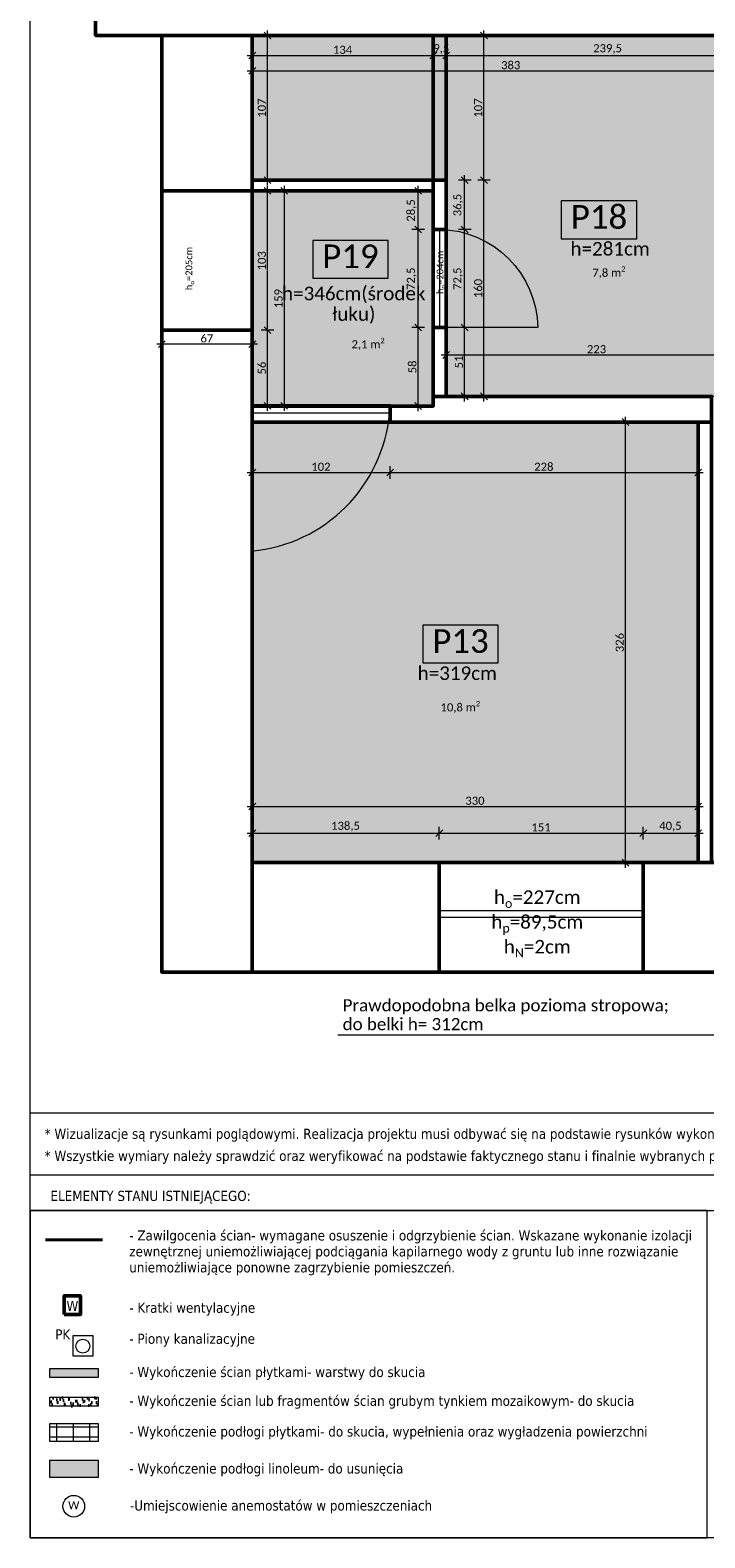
# Model space of a CAD drawing. Extents: x 70 to 2900, y 70 to 4130.
# Tile 1 of 7: x 70 to 1069, y 70 to 2301. Entities that reach past the tile are written whole.
import ezdxf
from ezdxf.xclip import XClip

# ---------------------------------------------------------------- set-up
doc = ezdxf.new("R2010")
doc.units = 0
doc.header["$MEASUREMENT"] = 0
doc.header["$XCLIPFRAME"] = 0
for name, color, linetype, lineweight in [('299-A Wymiary Opisy_Nr_pióra__41', 7, 'Continuous', 13), ('299-A Wymiary Opisy_Nr_pióra__65', 7, 'Continuous', 5), ('810-G Ogólne_Nr_pióra__1', 7, 'Continuous', 50), ('810-G Ogólne_Nr_pióra__21', 7, 'Continuous', 13), ('810-G Ogólne_Nr_pióra__22', 7, 'Continuous', 18), ('810-G Ogólne_Nr_pióra__41', 7, 'Continuous', 13), ('810-G Ogólne_Nr_pióra__5', 7, 'Continuous', 15), ('830-G Teksty Etykiety_Nr_pióra__41', 7, 'Continuous', 13), ('arkusz_Nr_pióra__5', 7, 'Continuous', 15), ('OW_tabela_stałe_Nr_pióra__41', 7, 'Continuous', 13), ('OW_tabela_stałe_Nr_pióra__5', 255, 'Continuous', 0), ('tekst_Nr_pióra__5', 7, 'Continuous', 15)]:
    doc.layers.add(name, color=color, linetype=linetype, lineweight=lineweight)
for name, color, linetype, lineweight, true_color in [('810-G Ogólne_Nr_pióra__45', 7, 'Continuous', 40, 0x54be0e), ('810-G Ogólne_Nr_pióra__64', 7, 'Continuous', 5, 0x9f9f9f), ('810-G Ogólne_Nr_pióra__85', 7, 'Continuous', 40, 0xe1b45e), ('tekst_Nr_pióra__62', 7, 'Continuous', 9, 0xfb4620)]:
    doc.layers.add(name, color=color, linetype=linetype, lineweight=lineweight, true_color=true_color)
doc.layers.add('820-G Rysunki Obrazki', color=7, linetype='Continuous')
doc.styles.add('GENERATED_STYLE_1', font='calibril.ttf')
doc.styles.add('GENERATED_STYLE_2', font='tahoma.ttf')
doc.linetypes.add('Fala', pattern='A,0,[1,WSPL_R1_inwentaryzacja_stan istniejÄ…cy1.Shx,S=0.447972,R=0,X=0,Y=0],-56.444445,0', length=56.444445)

# ---------------------------------------------------------------- blocks, each defined once
blk = doc.blocks.new('Rysunek_2_2', base_point=(338.9, 2461.1))
at = {"layer": '810-G Ogólne_Nr_pióra__85', "linetype": 'Continuous', "lineweight": 0, "ltscale": 0.1, "true_color": 0x382d17}
for points in [[(398.9, 2293.1), (398.9, 2079.1), (685.9, 2079.1), (685.9, 1759.1), (1131.9, 1759.1), (1131.9, 1795.1), (1164.9, 1795.1), (1164.9, 2079.1), (1164.9, 2250.1), (1115.9, 2250.1), (1115.9, 2293.1)], [(398.9, 2063.1), (398.9, 1745.1), (666.9, 1745.1), (666.9, 2063.1)], [(1058.9, 1721.1), (398.9, 1721.1), (398.9, 1069.1), (1058.9, 1069.1)]]:
    blk.add_hatch(color=29, dxfattribs=at).paths.add_polyline_path(points)
at = {"layer": '299-A Wymiary Opisy_Nr_pióra__65', "color": 7, "linetype": 'Continuous', "lineweight": 5, "ltscale": 0.1}
for p, q in [((426.5, 2288.1), (416.5, 2298.1)), ((421.5, 2293.1), (421.5, 2300.6)), ((746.9, 2288.1), (736.9, 2298.1)), ((741.9, 2293.1), (741.9, 2300.6)), ((430.8, 2293.1), (412.1, 2293.1)), ((421.5, 2079.1), (421.5, 2293.1)), ((751.3, 2293.1), (732.6, 2293.1)), ((741.9, 2079.1), (741.9, 2293.1)), ((391.4, 2263.4), (398.9, 2263.4)), ((403.9, 2268.4), (393.9, 2258.4)), ((398.9, 2254), (398.9, 2272.8)), ((398.9, 2263.4), (666.9, 2263.4)), ((671.9, 2268.4), (661.9, 2258.4)), ((666.9, 2254), (666.9, 2272.8)), ((666.9, 2263.4), (685.9, 2263.4)), ((678.4, 2263.4), (685.9, 2263.4)), ((680.9, 2258.4), (690.9, 2268.4)), ((690.9, 2268.4), (680.9, 2258.4)), ((685.9, 2254), (685.9, 2272.8)), ((685.9, 2254), (685.9, 2272.8)), ((685.9, 2263.4), (693.4, 2263.4)), ((685.9, 2263.4), (1164.9, 2263.4)), ((391.4, 2240.6), (398.9, 2240.6)), ((403.9, 2245.6), (393.9, 2235.6)), ((398.9, 2231.2), (398.9, 2250)), ((398.9, 2240.6), (1164.9, 2240.6)), ((430.8, 2079.1), (412.1, 2079.1)), ((416.5, 2084.1), (426.5, 2074.1)), ((421.5, 2071.6), (421.5, 2079.1)), ((722.7, 2079.1), (704, 2079.1)), ((718.3, 2074.1), (708.3, 2084.1)), ((713.3, 2079.1), (713.3, 2086.6)), ((713.3, 2006.1), (713.3, 2079.1)), ((751.3, 2079.1), (732.6, 2079.1)), ((736.9, 2084.1), (746.9, 2074.1)), ((741.9, 1759.1), (741.9, 2079.1)), ((430.8, 2063.1), (412.1, 2063.1)), ((426.5, 2058.1), (416.5, 2068.1)), ((421.5, 2063.1), (421.5, 2070.6)), ((421.5, 1857.1), (421.5, 2063.1)), ((436.8, 2063.1), (455.6, 2063.1)), ((451.2, 2058.1), (441.2, 2068.1)), ((446.2, 2070.6), (446.2, 2063.1)), ((446.2, 2063.1), (446.2, 1745.1)), ((653.8, 2063.1), (635, 2063.1)), ((649.4, 2058.1), (639.4, 2068.1)), ((644.4, 2063.1), (644.4, 2070.6)), ((644.4, 2006.1), (644.4, 2063.1)), ((639.4, 2011.1), (649.4, 2001.1)), ((708.3, 2011.1), (718.3, 2001.1)), ((653.8, 2006.1), (635, 2006.1)), ((644.4, 1861.1), (644.4, 2006.1)), ((722.7, 2006.1), (704, 2006.1)), ((713.3, 1861.1), (713.3, 2006.1)), ((430.8, 1857.1), (412.1, 1857.1)), ((416.5, 1862.1), (426.5, 1852.1)), ((421.5, 1745.1), (421.5, 1857.1)), ((653.8, 1861.1), (635, 1861.1)), ((639.4, 1866.1), (649.4, 1856.1)), ((644.4, 1744.8), (644.4, 1861.1)), ((722.7, 1861.1), (704, 1861.1)), ((708.3, 1866.1), (718.3, 1856.1)), ((713.3, 1759.1), (713.3, 1861.1)), ((264.9, 1836.4), (257.4, 1836.4)), ((269.9, 1841.4), (259.9, 1831.4)), ((264.9, 1845.7), (264.9, 1827)), ((398.9, 1836.4), (264.9, 1836.4)), ((393.9, 1831.4), (403.9, 1841.4)), ((398.9, 1845.7), (398.9, 1827)), ((406.4, 1836.4), (398.9, 1836.4)), ((685.9, 1810.9), (685.9, 1829.6)), ((678.4, 1820.3), (685.9, 1820.3)), ((690.9, 1825.3), (680.9, 1815.3)), ((685.9, 1820.3), (1131.9, 1820.3)), ((708.3, 1764.1), (718.3, 1754.1)), ((736.9, 1764.1), (746.9, 1754.1)), ((430.8, 1745.1), (412.1, 1745.1)), ((416.5, 1750.1), (426.5, 1740.1)), ((421.5, 1737.6), (421.5, 1745.1)), ((436.8, 1745.1), (455.6, 1745.1)), ((441.2, 1750.1), (451.2, 1740.1)), ((446.2, 1745.1), (446.2, 1737.6)), ((653.8, 1744.8), (635, 1744.8)), ((639.4, 1749.8), (649.4, 1739.8)), ((644.4, 1737.3), (644.4, 1744.8)), ((722.7, 1759.1), (704, 1759.1)), ((713.3, 1751.6), (713.3, 1759.1)), ((751.3, 1759.1), (732.6, 1759.1)), ((741.9, 1751.6), (741.9, 1759.1)), ((960.8, 1721.1), (942, 1721.1)), ((956.4, 1716.1), (946.4, 1726.1)), ((951.4, 1721.1), (951.4, 1728.6)), ((951.4, 1069.1), (951.4, 1721.1)), ((403.9, 1651.4), (393.9, 1641.4)), ((398.9, 1637.1), (398.9, 1655.8)), ((607.9, 1651.4), (597.9, 1641.4)), ((602.9, 1637.1), (602.9, 1655.8)), ((1053.9, 1641.4), (1063.9, 1651.4)), ((1058.9, 1637.1), (1058.9, 1655.8)), ((391.4, 1646.4), (398.9, 1646.4)), ((398.9, 1646.4), (602.9, 1646.4)), ((602.9, 1646.4), (1058.9, 1646.4)), ((1058.9, 1646.4), (1066.4, 1646.4)), ((398.9, 1142.8), (398.9, 1161.6)), ((1058.9, 1142.8), (1058.9, 1161.6)), ((391.4, 1152.2), (398.9, 1152.2)), ((403.9, 1157.2), (393.9, 1147.2)), ((398.9, 1152.2), (1058.9, 1152.2)), ((1053.9, 1147.2), (1063.9, 1157.2)), ((1058.9, 1152.2), (1066.4, 1152.2)), ((403.9, 1117.9), (393.9, 1107.9)), ((398.9, 1103.5), (398.9, 1122.3)), ((680.8, 1117.9), (670.8, 1107.9)), ((675.8, 1103.5), (675.8, 1122.3)), ((982.8, 1117.9), (972.8, 1107.9)), ((977.8, 1103.5), (977.8, 1122.3)), ((1053.9, 1107.9), (1063.9, 1117.9)), ((1058.9, 1103.5), (1058.9, 1122.3)), ((391.4, 1112.9), (398.9, 1112.9)), ((398.9, 1112.9), (675.8, 1112.9)), ((675.8, 1112.9), (977.8, 1112.9)), ((977.8, 1112.9), (1058.9, 1112.9)), ((1058.9, 1112.9), (1066.4, 1112.9)), ((946.4, 1074.1), (956.4, 1064.1)), ((960.8, 1069.1), (942, 1069.1)), ((951.4, 1061.6), (951.4, 1069.1))]:
    blk.add_line(p, q, dxfattribs=at)
at = {"layer": '810-G Ogólne_Nr_pióra__1', "color": 7, "linetype": 'Continuous', "lineweight": 50, "ltscale": 0.1, "flags": 128}
for points in [[(166.9, 2451.1), (1316.9, 2451.1), (1316.9, 2293.1), (166.9, 2293.1)], [(398.9, 2063.1), (264.9, 2063.1), (264.9, 2293.1), (398.9, 2293.1)], [(685.9, 2079.1), (666.9, 2079.1), (666.9, 2293.1), (685.9, 2293.1)], [(666.9, 2063.1), (398.9, 2063.1), (398.9, 2079.1), (666.9, 2079.1)], [(666.9, 2079.1), (666.9, 2006.1), (685.9, 2006.1), (685.9, 2079.1)], [(398.9, 1857.1), (264.9, 1857.1), (264.9, 2063.1), (398.9, 2063.1)], [(666.9, 2006.1), (685.9, 2006.1), (685.9, 1861.1), (666.9, 1861.1)], [(398.9, 907.1), (264.9, 907.1), (264.9, 1857.1), (398.9, 1857.1)], [(685.9, 1861.1), (666.9, 1861.1), (666.9, 1759.1), (685.9, 1759.1)], [(398.9, 1721.1), (1078.9, 1721.1), (1078.9, 1759.1), (666.9, 1759.1), (666.9, 1744.8), (398.9, 1744.8)], [(398.9, 1745.1), (602.9, 1745.1), (602.9, 1721.1), (398.9, 1721.1)], [(1078.9, 1069.1), (1078.9, 1721.1), (1058.9, 1721.1), (1058.9, 1069.1)], [(2568.9, 1069.1), (2568.9, 907.1), (398.9, 907.1), (398.9, 1069.1)], [(977.8, 1069.1), (977.8, 907.1), (675.8, 907.1), (675.8, 1069.1)]]:
    blk.add_lwpolyline(points, close=True, dxfattribs=at)
at = {"layer": '810-G Ogólne_Nr_pióra__21', "color": 7, "linetype": 'Continuous', "lineweight": 13, "ltscale": 0.1, "flags": 128}
for points in [[(676.4, 1861.1), (676.4, 2006.1, -0.405382), (821.4, 1861.1)], [(602.1, 1734.2), (398.1, 1734.2), (398.1, 1530.2, 0.361962)]]:
    blk.add_lwpolyline(points, format="xyb", close=True, dxfattribs=at)
blk.add_lwpolyline([(977.8, 988.1), (675.8, 988.1), (675.8, 998.1), (977.8, 998.1)], close=True, dxfattribs=at)
at = {"layer": '810-G Ogólne_Nr_pióra__64', "color": 253, "linetype": 'Continuous', "lineweight": 5, "ltscale": 0.1, "true_color": 0x9f9f9f}
for p, q in [((398.9, 2079.1), (398.9, 2293.1)), ((398.9, 2293.1), (1115.9, 2293.1)), ((685.9, 2079.1), (398.9, 2079.1)), ((685.9, 1759.1), (685.9, 2079.1)), ((398.9, 2063.1), (398.9, 1745.1)), ((666.9, 2063.1), (398.9, 2063.1)), ((666.9, 1745.1), (666.9, 2063.1)), ((398.9, 1745.1), (666.9, 1745.1)), ((1131.9, 1759.1), (685.9, 1759.1)), ((398.9, 1721.1), (1058.9, 1721.1)), ((398.9, 1069.1), (398.9, 1721.1)), ((1058.9, 1721.1), (1058.9, 1069.1)), ((1058.9, 1069.1), (398.9, 1069.1))]:
    blk.add_line(p, q, dxfattribs=at)
at = {"layer": '830-G Teksty Etykiety_Nr_pióra__41', "color": 7, "linetype": 'Continuous', "lineweight": 13, "ltscale": 0.1}
for p, q in [((1025.2, 814), (525.5, 814)), ((1089.3, 814), (1025.2, 814))]:
    blk.add_line(p, q, dxfattribs=at)
at = {"layer": 'OW_tabela_stałe_Nr_pióra__41', "color": 7, "linetype": 'Continuous', "lineweight": 13, "ltscale": 0.1}
for p, q in [((968, 2048.3), (856.4, 2048.3)), ((856.4, 2048.3), (856.4, 1992.3)), ((968, 1992.3), (968, 2048.3)), ((600.1, 1989.9), (488.4, 1989.9)), ((488.4, 1989.9), (488.4, 1933.9)), ((600.1, 1933.9), (600.1, 1989.9)), ((856.4, 1992.3), (968, 1992.3)), ((488.4, 1933.9), (600.1, 1933.9)), ((763, 1420.6), (651.4, 1420.6)), ((651.4, 1420.6), (651.4, 1364.6)), ((763, 1364.6), (763, 1420.6)), ((651.4, 1364.6), (763, 1364.6))]:
    blk.add_line(p, q, dxfattribs=at)
at = {"layer": '299-A Wymiary Opisy_Nr_pióra__41', "color": 7, "linetype": 'Continuous', "lineweight": 13, "char_height": 12, "attachment_point": 7, "rotation": 90, "style": 'GENERATED_STYLE_1'}
for s, insert, width in [('\\A1;{\\pql;\\fCalibri Light|b0|i0|c238|p34;28,5}', (642, 2017.6), 33.92), ('\\A1;{\\pql;\\fCalibri Light|b0|i0|c238|p34;72,5}', (642, 1916.6), 33.92), ('\\A1;{\\pql;\\fCalibri Light|b0|i0|c238|p34;159}', (443.8, 1889.5), 29.184), ('\\A1;{\\pql;\\fCalibri Light|b0|i0|c238|p34;58}', (642, 1793.2), 19.456)]:
    blk.add_mtext(s, dxfattribs=dict(at, insert=insert, width=width))
at = {"layer": '299-A Wymiary Opisy_Nr_pióra__65', "color": 7, "linetype": 'Continuous', "lineweight": 5, "char_height": 12, "attachment_point": 7, "style": 'GENERATED_STYLE_1'}
for s, insert, width in [('\\A1;{\\pql;\\fCalibri Light|b0|i0|c238|p34;134}', (518.3, 2265.8), 29.184), ('\\A1;{\\pql;\\fCalibri Light|b0|i0|c238|p34;9,5}', (666.9, 2265.8), 24.192), ('\\A1;{\\pql;\\fCalibri Light|b0|i0|c238|p34;239,5}', (903.6, 2265.8), 43.648), ('\\A1;{\\pql;\\fCalibri Light|b0|i0|c238|p34;383}', (767.3, 2243), 29.184), ('\\A1;{\\pql;\\fCalibri Light|b0|i0|c238|p34;67}', (322.2, 1838.8), 19.456), ('\\A1;{\\pql;\\fCalibri Light|b0|i0|c238|p34;223}', (894.3, 1822.7), 29.184), ('\\A1;{\\pql;\\fCalibri Light|b0|i0|c238|p34;102}', (486.3, 1648.8), 29.184), ('\\A1;{\\pql;\\fCalibri Light|b0|i0|c238|p34;228}', (816.3, 1648.8), 29.184), ('\\A1;{\\pql;\\fCalibri Light|b0|i0|c238|p34;330}', (714.3, 1154.6), 29.184), ('\\A1;{\\pql;\\fCalibri Light|b0|i0|c238|p34;138,5}', (515.6, 1115.3), 43.648), ('\\A1;{\\pql;\\fCalibri Light|b0|i0|c238|p34;151}', (812.2, 1115.3), 29.184), ('\\A1;{\\pql;\\fCalibri Light|b0|i0|c238|p34;40,5}', (1001.4, 1115.3), 33.92)]:
    blk.add_mtext(s, dxfattribs=dict(at, insert=insert, width=width))
at = {"layer": '299-A Wymiary Opisy_Nr_pióra__65', "color": 7, "linetype": 'Continuous', "lineweight": 5, "char_height": 12, "attachment_point": 7, "rotation": 90, "style": 'GENERATED_STYLE_1'}
for s, insert, width in [('\\A1;{\\pql;\\fCalibri Light|b0|i0|c238|p34;107}', (419.1, 2171.5), 29.184), ('\\A1;{\\pql;\\fCalibri Light|b0|i0|c238|p34;107}', (739.5, 2171.5), 29.184), ('\\A1;{\\pql;\\fCalibri Light|b0|i0|c238|p34;36,5}', (710.9, 2025.6), 33.92), ('\\A1;{\\pql;\\fCalibri Light|b0|i0|c238|p34;103}', (419.1, 1945.5), 29.184), ('\\A1;{\\pql;\\fCalibri Light|b0|i0|c238|p34;72,5}', (710.9, 1916.6), 33.92), ('\\A1;{\\pql;\\fCalibri Light|b0|i0|c238|p34;160}', (739.5, 1904.5), 29.184), ('\\A1;{\\pql;\\fCalibri Light|b0|i0|c238|p34;56}', (419.1, 1791.4), 19.456), ('\\A1;{\\pql;\\fCalibri Light|b0|i0|c238|p34;51}', (710.9, 1800.4), 19.456), ('\\A1;{\\pql;\\fCalibri Light|b0|i0|c238|p34;326}', (949, 1380.5), 29.184)]:
    blk.add_mtext(s, dxfattribs=dict(at, insert=insert, width=width))
at = {"layer": '810-G Ogólne_Nr_pióra__41', "color": 7, "linetype": 'Continuous', "lineweight": 13, "char_height": 12, "attachment_point": 7, "style": 'GENERATED_STYLE_1'}
for s, insert in [('\\A1;{\\pql;\\fCalibri Light|b0|i0|c238|p34;7,8 m\\fCalibri Light|b0|i0|c238|p34;\\A1{\\H.66x;\\S2^  ;}}', (902.3, 1932.5)), ('\\A1;{\\pql;\\fCalibri Light|b0|i0|c238|p34;2,1 m\\fCalibri Light|b0|i0|c238|p34;\\A1{\\H.66x;\\S2^  ;}}', (545.8, 1826.6)), ('\\A1;{\\pql;\\fCalibri Light|b0|i0|c238|p34;10,8 m\\fCalibri Light|b0|i0|c238|p34;\\A1{\\H.66x;\\S2^  ;}}', (677.6, 1289.4))]:
    blk.add_mtext(s, dxfattribs=dict(at, insert=insert))
at = {"layer": '830-G Teksty Etykiety_Nr_pióra__41', "color": 7, "linetype": 'Continuous', "lineweight": 13, "insert": (532.7, 821), "char_height": 18, "attachment_point": 7, "line_spacing_factor": 0.929548, "style": 'GENERATED_STYLE_1'}
blk.add_mtext('\\A1;{\\pql;\\fCalibri Light|b0|i0|c238|p34;Prawdopodobna belka pozioma stropowa;\\P\\pql;\\fCalibri Light|b0|i0|c238|p34;do belki h= 312cm}', dxfattribs=at)
at = {"layer": 'OW_tabela_stałe_Nr_pióra__41', "color": 7, "linetype": 'Continuous', "lineweight": 13, "attachment_point": 2, "style": 'GENERATED_STYLE_1'}
for s, insert, char_height in [('\\A1;{\\pqc;\\fCalibri Light|b0|i0|c238|p34;P1\\fCalibri Light|b0|i0|c238|p34;8}', (912.2, 2042.1), 35), ('\\A1;{\\pqc;\\fCalibri Light|b0|i0|c238|p34;h=\\fCalibri Light|b0|i0|c238|p34;281\\fCalibri Light|b0|i0|c238|p34;cm}', (928.7, 1987.5), 20), ('\\A1;{\\pqc;\\fCalibri Light|b0|i0|c238|p34;P1\\fCalibri Light|b0|i0|c238|p34;9}', (544.2, 1983.8), 35), ('\\A1;{\\pqc;\\fCalibri Light|b0|i0|c238|p34;P1\\fCalibri Light|b0|i0|c238|p34;3}', (707.2, 1414.5), 35), ('\\A1;{\\pqc;\\fCalibri Light|b0|i0|c238|p34;h=\\fCalibri Light|b0|i0|c238|p34;319cm}', (702.4, 1359.4), 20)]:
    blk.add_mtext(s, dxfattribs=dict(at, insert=insert, char_height=char_height))
at = {"layer": 'OW_tabela_stałe_Nr_pióra__41', "color": 7, "linetype": 'Continuous', "lineweight": 13, "char_height": 10, "attachment_point": 2, "rotation": 90, "style": 'GENERATED_STYLE_1'}
for s, insert in [('\\A1;{\\pqc;\\fCalibri Light|b0|i0|c238|p34;h\\fCalibri Light|b0|i0|c238|p34;\\A1{\\H.66x;\\S ^ o;}\\fCalibri Light|b0|i0|c238|p34;=20\\fCalibri Light|b0|i0|c238|p34;5\\fCalibri Light|b0|i0|c238|p34;cm}', (297.1, 1948.2)), ('\\A1;{\\pqc;\\fCalibri Light|b0|i0|c238|p34;h\\fCalibri Light|b0|i0|c238|p34;\\A1{\\H.66x;\\S ^ o;}\\fCalibri Light|b0|i0|c238|p34;=20\\fCalibri Light|b0|i0|c238|p34;4\\fCalibri Light|b0|i0|c238|p34;cm}', (668.9, 1942.5))]:
    blk.add_mtext(s, dxfattribs=dict(at, insert=insert))
at = {"layer": 'OW_tabela_stałe_Nr_pióra__41', "color": 7, "linetype": 'Continuous', "lineweight": 13, "insert": (549.1, 1921.3), "char_height": 20, "width": 175.308, "attachment_point": 2, "line_spacing_factor": 0.91352, "style": 'GENERATED_STYLE_1'}
blk.add_mtext('\\A1;{\\pqc;\\fCalibri Light|b0|i0|c238|p34;h=346cm\\fCalibri Light|b0|i0|c238|p34;(środek łuku)}', dxfattribs=at)
at = {"layer": 'OW_tabela_stałe_Nr_pióra__41', "color": 7, "linetype": 'Continuous', "lineweight": 13, "insert": (820.8, 1033.9), "char_height": 20, "attachment_point": 2, "line_spacing_factor": 0.924873, "style": 'GENERATED_STYLE_1'}
blk.add_mtext('\\A1;{\\pqc;\\fCalibri Light|b0|i0|c238|p34;h\\fCalibri Light|b0|i0|c238|p34;\\A1{\\H.66x;\\S ^ o;}\\fCalibri Light|b0|i0|c238|p34;=\\fCalibri Light|b0|i0|c238|p34;227\\fCalibri Light|b0|i0|c238|p34;cm\\P\\pqc;\\fCalibri Light|b0|i0|c238|p34;h\\fCalibri Light|b0|i0|c238|p34;\\A1{\\H.66x;\\S ^ p;}\\fCalibri Light|b0|i0|c238|p34;=\\fCalibri Light|b0|i0|c238|p34;89,5\\fCalibri Light|b0|i0|c238|p34;cm\\P\\pqc;\\fCalibri Light|b0|i0|c238|p34;h\\fCalibri Light|b0|i0|c238|p34;\\A1{\\H.66x;\\S ^ N;}\\fCalibri Light|b0|i0|c238|p34;=\\fCalibri Light|b0|i0|c238|p34;2\\fCalibri Light|b0|i0|c238|p34;cm}', dxfattribs=at)

msp = doc.modelspace()

# ---------------------------------------------------------------- hatches: boundary and pattern name
at = {"layer": '810-G Ogólne_Nr_pióra__64', "linetype": 'Continuous', "lineweight": 5, "ltscale": 0.1, "true_color": 0x4a4a4a}
h = msp.add_hatch(dxfattribs=at)
h.set_pattern_fill('Siatka_15x15_kopia', color=251, style=0, pattern_type=2)
h.set_pattern_definition([(0, (109.485, 219.231), (0, 15), []), (90, (109.485, 219.231), (-24.455, 0), [])])
h.paths.add_polyline_path([(99.1, 239.3), (170.9, 239.3), (170.9, 212.4), (99.1, 212.4)])
at = {"layer": '810-G Ogólne_Nr_pióra__85', "linetype": 'Continuous', "lineweight": 40, "ltscale": 0.1, "true_color": 0xd6af3a}
msp.add_hatch(color=43, dxfattribs=at).paths.add_polyline_path([(99.1, 320.7), (170.9, 320.7), (170.9, 307.5), (99.1, 307.5)])
h = msp.add_hatch(dxfattribs=at)
h.set_pattern_fill('Piasek', color=43, style=0, pattern_type=2)
h.set_pattern_definition([(45, (0, 20), (-6.36396, 6.36396), [0, -6, 0, -9]), (110, (20, 20), (8.45723, 3.07818), [0, -4.4, 0, -7.6])])
h.paths.add_polyline_path([(99.1, 278.3), (170.9, 278.3), (170.9, 265), (99.1, 265)])
at = {"layer": '810-G Ogólne_Nr_pióra__85', "linetype": 'Continuous', "lineweight": 0, "ltscale": 0.1, "true_color": 0x352b0e}
msp.add_hatch(color=38, dxfattribs=at).paths.add_polyline_path([(99.1, 184.8), (170.9, 184.8), (170.9, 159.4), (99.1, 159.4)])

# ---------------------------------------------------------------- linework, layer by layer
at = {"layer": '810-G Ogólne_Nr_pióra__1', "color": 224, "linetype": 'Continuous', "lineweight": 50, "ltscale": 0.1, "true_color": 0xa4007b}
msp.add_lwpolyline([(120.4, 400.3), (120.4, 428.3), (144.4, 428.3), (144.4, 400.3)], close=True, dxfattribs=at)
at = {"layer": '810-G Ogólne_Nr_pióra__22', "color": 224, "linetype": 'Continuous', "lineweight": 18, "ltscale": 0.1}
for points in [[(99.1, 320.7), (170.9, 320.7), (170.9, 307.5), (99.1, 307.5)], [(99.1, 278.3), (170.9, 278.3), (170.9, 265), (99.1, 265)]]:
    msp.add_lwpolyline(points, close=True, dxfattribs=at)
at = {"layer": '810-G Ogólne_Nr_pióra__45', "color": 94, "linetype": 'Fala', "lineweight": 40, "ltscale": 0.1, "true_color": 0x00b000}
msp.add_line((92.6, 511), (176.9, 511), dxfattribs=at)
at = {"layer": '810-G Ogólne_Nr_pióra__5', "color": 7, "linetype": 'Continuous', "lineweight": 15, "ltscale": 0.1}
msp.add_lwpolyline([(133.3, 369.1), (133.3, 339.1), (163.3, 339.1), (163.3, 369.1)], close=True, dxfattribs=at)
msp.add_circle((148.1, 353.6), 10.3, dxfattribs=at)
at = {"layer": '810-G Ogólne_Nr_pióra__64', "color": 251, "linetype": 'Continuous', "lineweight": 5, "ltscale": 0.1, "true_color": 0x4a4a4a, "flags": 128}
for points in [[(99.1, 320.7), (170.9, 320.7), (170.9, 307.5), (99.1, 307.5)], [(99.1, 278.3), (170.9, 278.3), (170.9, 265), (99.1, 265)], [(99.1, 239.3), (170.9, 239.3), (170.9, 212.4), (99.1, 212.4)], [(99.1, 184.8), (170.9, 184.8), (170.9, 159.4), (99.1, 159.4)]]:
    msp.add_lwpolyline(points, close=True, dxfattribs=at)
at = {"layer": 'arkusz_Nr_pióra__5', "color": 7, "linetype": 'Continuous', "lineweight": 15, "ltscale": 0.1}
for points in [[(70, 4130), (2900, 4130), (2900, 70), (70, 70)], [(2900, 606.6), (70, 606.6), (70, 698.8), (2900, 698.8)], [(2900, 70), (70, 70), (70, 554.3), (2900, 554.3)], [(70, 554.3), (70, 70), (1072.1, 70), (1072.1, 554.3)]]:
    msp.add_lwpolyline(points, close=True, dxfattribs=at)
at = {"layer": 'tekst_Nr_pióra__62', "color": 20, "linetype": 'Continuous', "lineweight": 9, "ltscale": 0.1, "true_color": 0xfb4620}
msp.add_circle((134.6, 116.8), 16, dxfattribs=at)

# ---------------------------------------------------------------- block references
at = {"layer": '820-G Rysunki Obrazki', "color": 9, "linetype": 'Continuous', "lineweight": 5, "ltscale": 0.1, "true_color": 0xc2c2c2}
ref = msp.add_blockref('Rysunek_2_2', (338.9, 2461.1), dxfattribs=at)
XClip(ref).set_block_clipping_path([(76.2177858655, 698.8452069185), (2900, 4125.504166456)])

# ---------------------------------------------------------------- texts
at = {"layer": 'OW_tabela_stałe_Nr_pióra__5', "color": 7, "linetype": 'Continuous', "lineweight": 15, "char_height": 15, "style": 'GENERATED_STYLE_2'}
for s, insert, attachment_point in [('\\A1;{\\pql;\\fTahoma|b0|i0|c238|p34;* Wizualizacje są rysunkami poglądowymi. Realizacja projektu musi odbywać się na podstawie rysunków wykonawczych!}', (91.5, 675.4), 1), ('\\A1;{\\pql;\\fTahoma|b0|i0|c238|p34;* Wszystkie wymiary należy sprawdzić oraz weryfikować na podstawie faktycznego stanu i finalnie wybranych produktów!}', (91.5, 642.7), 1), ('\\A1;{\\pql;\\fTahoma|b0|i0|c238|p34;ELEMENTY STANU ISTNIEJĄCEGO:}', (100.1, 583.5), 1), ('\\A1;{\\pqc;\\fTahoma|b0|i0|c238|p34;W}', (132.6, 420.6), 2), ('\\A1;{\\pql;\\fTahoma|b0|i0|c238|p34;-\\fTahoma|b0|i0|c238|p34; \\fTahoma|b0|i0|c238|p34;Kratki wentylacyjne}', (216.8, 418), 1), ('\\A1;{\\pqc;\\fTahoma|b0|i0|c238|p34;PK}', (118.3, 378.5), 2), ('\\A1;{\\pql;\\fTahoma|b0|i0|c238|p34;-\\fTahoma|b0|i0|c238|p34; \\fTahoma|b0|i0|c238|p34;Piony kanalizacyjne}', (216.8, 372.1), 1), ('\\A1;{\\pql;\\fTahoma|b0|i0|c238|p34;- Wykończenie ścian płytkami- warstwy do \\fTahoma|b0|i0|c238|p34;skucia}', (216.8, 322.9), 1), ('\\A1;{\\pql;\\fTahoma|b0|i0|c238|p34;- Wykończenie ścian lub fragmentów ścian grubym tynkiem mozaikowym\\fTahoma|b0|i0|c238|p34;- do skucia}', (216.8, 280.3), 1), ('\\A1;{\\pql;\\fTahoma|b0|i0|c238|p34;- Wykończenie podłogi płytkami\\fTahoma|b0|i0|c238|p34;- do skucia, wypełnienia oraz wygładzenia powierzchni}', (216.8, 234.9), 1), ('\\A1;{\\pql;\\fTahoma|b0|i0|c238|p34;- Wykończenie podłogi linoleum\\fTahoma|b0|i0|c238|p34;- do usunięcia}', (216.8, 180.2), 1)]:
    msp.add_mtext(s, dxfattribs=dict(at, insert=insert, attachment_point=attachment_point))
at = {"layer": 'OW_tabela_stałe_Nr_pióra__5', "color": 7, "linetype": 'Continuous', "lineweight": 15, "insert": (216.8, 525), "char_height": 15, "width": 852.015, "attachment_point": 1, "line_spacing_factor": 0.944967, "style": 'GENERATED_STYLE_2'}
msp.add_mtext('\\A1;{\\pql;\\fTahoma|b0|i0|c238|p34;-\\fTahoma|b0|i0|c238|p34; \\fTahoma|b0|i0|c238|p34;Zawilgocenia ścian- wymagane osuszenie i odgrzybienie ścian. Wskazane wykonanie izolacji zewnętrznej uniemożliwiającej podciągania kapilarnego wody z gruntu lub inne rozwiązanie uniemożliwiające ponowne zagrzybienie pomieszczeń. }', dxfattribs=at)
at = {"layer": 'tekst_Nr_pióra__5', "color": 7, "linetype": 'Continuous', "lineweight": 15, "insert": (217.8, 125.4), "char_height": 15, "attachment_point": 1, "style": 'GENERATED_STYLE_2'}
msp.add_mtext('\\A1;{\\pql;\\fTahoma|b0|i0|c238|p34;-Umiejscowienie anemostatów w pomieszczeniach}', dxfattribs=at)
at = {"layer": 'tekst_Nr_pióra__62', "color": 20, "linetype": 'Continuous', "lineweight": 9, "true_color": 0xfb4620, "insert": (134.6, 124.2), "char_height": 12, "attachment_point": 2, "style": 'GENERATED_STYLE_1'}
msp.add_mtext('\\A1;{\\pqc;\\fCalibri Light|b0|i0|c238|p34;W}', dxfattribs=at)

doc.saveas('drawing.dxf')
